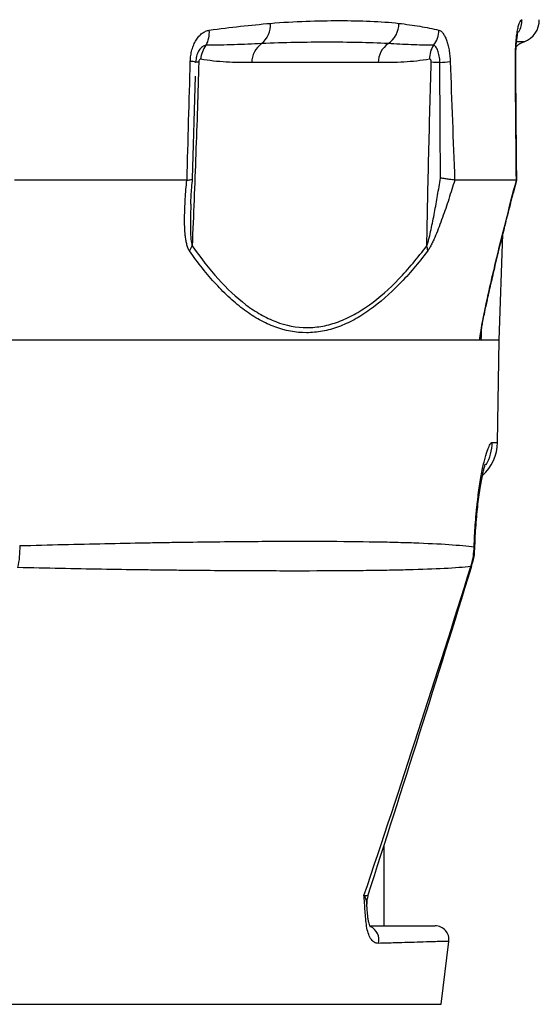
# Model space of a CAD drawing. Header units: millimetres. Extents: x 2572 to 4387, y 1283 to 6159.
# Tile 9 of 13: x 4032 to 4258, y 2377 to 2804. Entities that reach past the tile are written whole.
import ezdxf

# ---------------------------------------------------------------- set-up
doc = ezdxf.new("R2010")
doc.units = ezdxf.units.MM
doc.header["$LTSCALE"] = 2

msp = doc.modelspace()

# ---------------------------------------------------------------- linework, layer by layer
at = {"color": 8, "linetype": 'Continuous', "lineweight": 25}
for p, q in [((4251.06, 2794.27), (4248.04, 2794.27)), ((4232.5, 2669.05), (4232.38, 2666)), ((4237.27, 2620.52), (4239.5, 2620.52))]:
    msp.add_line(p, q, dxfattribs=at)
at = {"color": 7, "linetype": 'Continuous', "lineweight": 25}
for p, q in [((4108.68, 2786.09), (4108.69, 2785.3)), ((4187.82, 2785.22), (4132.95, 2785.22)), ((4107.29, 2734.89), (4108.48, 2779.42)), ((4104.78, 2734.26), (4029.97, 2734.26)), ((4247.7, 2734.26), (4220.99, 2734.26)), ((4246.42, 2728.74), (4247.87, 2734.22)), ((4247.71, 2734.26), (4247.73, 2734.26)), ((4240.28, 2664.87), (4241.88, 2710.84)), ((4240.28, 2664.87), (2980.27, 2664.87)), ((4239.5, 2620.52), (4240.28, 2664.87)), ((4229.6, 2573.93), (4229.7, 2575.3)), ((4190.28, 2445.79), (4190.28, 2410.87)), ((4215.12, 2376.87), (4218.42, 2404.13))]:
    msp.add_line(p, q, dxfattribs=at)
at = {"color": 8, "linetype": 'Continuous', "lineweight": 25, "flags": 128}
for points in [[(4247.44, 2785.82), (4247.44, 2785.84), (4247.27, 2785.92)], [(4229.4, 2575.23), (4229.68, 2574.95), (4229.69, 2574.9)], [(4229.35, 2574.17), (4229.64, 2573.96), (4229.64, 2573.93)], [(4227.98, 2566.7), (4228.33, 2566.82), (4228.34, 2566.85)]]:
    msp.add_lwpolyline(points, dxfattribs=at)
at = {"color": 7, "linetype": 'Continuous', "lineweight": 25}
for centre, radius, start, end in [((4130.76, 2801.48), 10.27, 308.8724, 4.4081), ((4186.25, 2802.19), 10.48, 303.7598, 0.4063), ((4247.66, 2803.67), 10, 289.928, 1), ((4103.24, 2798.32), 11.32, 330.5494, 4.9198), ((4203.42, 2799.46), 10.7, 321.1448, 359.0611), ((4122.1, 2785.88), 11.33, 142.658, 175.6541), ((4143.28, 2785.13), 10.32, 126.0124, 179.5129), ((4198.14, 2785.13), 10.32, 126.0124, 179.5129), ((4220.48, 2787.05), 10.44, 146.8372, 181.6639), ((4254.47, 2784.87), 10, 109.928, 133.5418), ((4106.45, 2780.39), 5.36, 66.0938, 91.7632), ((4109.61, 2779.01), 6.36, 86.7553, 98.8696), ((4208.43, 2545.73), 239.64, 88.5403, 89.4291), ((4212.02, 2831.73), 46.51, 273.0991, 278.6227), ((4097.23, 2709.57), 10.57, 325.3666, 339.1122), ((4201.37, 2703.38), 7.87, 1.3347, 17.9188), ((4219.51, 2620.87), 20, 312.4603, 359), ((4192.84, 2420.87), 10, 162.1444, 183.3325), ((4212.47, 2404.87), 6, 352.9515, 90.0014)]:
    msp.add_arc(centre, radius, start, end, dxfattribs=at)
at = {"color": 8, "linetype": 'Continuous', "lineweight": 25}
for centre, radius, start, end in [((4240.06, 2803.67), 10.09, 329.4082, 1.0112), ((4217.22, 2620.86), 20.05, 329.8916, 359.01), ((4181.91, 2404.91), 6.16, 344.7567, 66.091)]:
    msp.add_arc(centre, radius, start, end, dxfattribs=at)
at = {"color": 7, "linetype": 'Continuous', "lineweight": 25}
for points, knots in [([(4114.52, 2799.29), (4119.12, 2799.95), (4123.64, 2800.5), (4132.46, 2801.48), (4136.78, 2801.9), (4141, 2802.26)], [0, 0, 0, 0, 0.5, 0.5, 1, 1, 1, 1]), ([(4141, 2802.26), (4146.32, 2802.73), (4151.48, 2803.01), (4161.46, 2803.37), (4166.29, 2803.45), (4175.59, 2803.45), (4180.06, 2803.37), (4188.66, 2803.01), (4192.78, 2802.73), (4196.73, 2802.26)], [0, 0, 0, 0, 0.25, 0.25, 0.5, 0.5, 0.75, 0.75, 1, 1, 1, 1]), ([(4196.73, 2802.26), (4199.86, 2801.9), (4202.87, 2801.48), (4208.67, 2800.5), (4211.45, 2799.96), (4214.11, 2799.29)], [0, 0, 0, 0, 0.5, 0.5, 1, 1, 1, 1]), ([(4247.27, 2785.92), (4247.26, 2787.13), (4247.28, 2788.34), (4247.34, 2790.66), (4247.39, 2791.79), (4247.5, 2793.42), (4247.54, 2793.95), (4247.63, 2794.99), (4247.68, 2795.5), (4247.85, 2796.96), (4247.97, 2797.87), (4248.24, 2799.51), (4248.39, 2800.24), (4248.63, 2801.2), (4248.71, 2801.5), (4248.88, 2802.04), (4248.97, 2802.29), (4249.23, 2802.94), (4249.41, 2803.28), (4249.77, 2803.73), (4249.96, 2803.84), (4250.14, 2803.84)], [0, 0, 0, 0, 0.125, 0.125, 0.25, 0.25, 0.3125, 0.3125, 0.375, 0.375, 0.5, 0.5, 0.625, 0.625, 0.6875, 0.6875, 0.75, 0.75, 0.875, 0.875, 1, 1, 1, 1]), ([(4106.29, 2785.75), (4106.31, 2786.62), (4106.38, 2787.46), (4106.63, 2789.12), (4106.8, 2789.94), (4107.23, 2791.52), (4107.49, 2792.26), (4107.93, 2793.32), (4108.09, 2793.67), (4108.43, 2794.33), (4108.61, 2794.66), (4109.18, 2795.58), (4109.59, 2796.14), (4110.24, 2796.88), (4110.47, 2797.11), (4110.93, 2797.55), (4111.17, 2797.75), (4111.91, 2798.31), (4112.41, 2798.6), (4113.44, 2799.06), (4113.98, 2799.21), (4114.52, 2799.29)], [0, 0, 0, 0, 0.125, 0.125, 0.25, 0.25, 0.375, 0.375, 0.4375, 0.4375, 0.5, 0.5, 0.625, 0.625, 0.6875, 0.6875, 0.75, 0.75, 0.875, 0.875, 1, 1, 1, 1]), ([(4214.11, 2799.29), (4214.43, 2799.21), (4214.73, 2799.06), (4215.33, 2798.61), (4215.62, 2798.31), (4216.19, 2797.57), (4216.45, 2797.14), (4216.83, 2796.39), (4216.95, 2796.13), (4217.19, 2795.57), (4217.31, 2795.27), (4217.64, 2794.35), (4217.84, 2793.69), (4218.1, 2792.63), (4218.19, 2792.26), (4218.34, 2791.51), (4218.42, 2791.12), (4218.62, 2789.95), (4218.73, 2789.14), (4218.9, 2787.48), (4218.96, 2786.62), (4218.99, 2785.75)], [0, 0, 0, 0, 0.125, 0.125, 0.25, 0.25, 0.375, 0.375, 0.4375, 0.4375, 0.5, 0.5, 0.625, 0.625, 0.6875, 0.6875, 0.75, 0.75, 0.875, 0.875, 1, 1, 1, 1]), ([(4247.45, 2785.82), (4247.44, 2786.07), (4247.42, 2787.37), (4247.48, 2789.66), (4247.62, 2792.53), (4247.85, 2795.03), (4248.12, 2796.92), (4248.35, 2798.13), (4248.51, 2798.71), (4248.5, 2798.68), (4248.5, 2798.67)], [0, 0, 0, 0, 0.04053, 0.209878, 0.378128, 0.543382, 0.703727, 0.832584, 0.945036, 1, 1, 1, 1]), ([(4137.21, 2793.48), (4133.29, 2793.3), (4129.32, 2793.11), (4121.28, 2792.83), (4117.21, 2792.72), (4113.1, 2792.75)], [0, 0, 0, 0, 0.5, 0.5, 1, 1, 1, 1]), ([(4192.07, 2793.48), (4187.84, 2793.71), (4183.52, 2793.85), (4174.72, 2794.03), (4170.23, 2794.07), (4161.08, 2794.07), (4156.42, 2794.03), (4146.94, 2793.85), (4142.11, 2793.71), (4137.21, 2793.48)], [0, 0, 0, 0, 0.25, 0.25, 0.5, 0.5, 0.75, 0.75, 1, 1, 1, 1]), ([(4211.75, 2792.75), (4208.57, 2792.72), (4205.34, 2792.83), (4198.78, 2793.11), (4195.45, 2793.3), (4192.07, 2793.48)], [0, 0, 0, 0, 0.5, 0.5, 1, 1, 1, 1]), ([(4214.53, 2785.29), (4214.52, 2785.77), (4214.49, 2786.24), (4214.4, 2787.16), (4214.34, 2787.61), (4214.19, 2788.49), (4214.1, 2788.9), (4213.9, 2789.69), (4213.78, 2790.06), (4213.53, 2790.74), (4213.39, 2791.05), (4213.1, 2791.6), (4212.95, 2791.84), (4212.62, 2792.24), (4212.45, 2792.4), (4212.11, 2792.64), (4211.93, 2792.72), (4211.75, 2792.75)], [0, 0, 0, 0, 0.125, 0.125, 0.25, 0.25, 0.375, 0.375, 0.5, 0.5, 0.625, 0.625, 0.75, 0.75, 0.875, 0.875, 1, 1, 1, 1]), ([(4109.97, 2785.36), (4109.59, 2772.1), (4109.15, 2758.84), (4108.18, 2732.32), (4107.66, 2719.06), (4107.1, 2705.8)], [0, 0, 0, 0, 0.5, 0.5, 1, 1, 1, 1]), ([(4108.68, 2786.09), (4108.67, 2786.07), (4108.62, 2785.82), (4108.62, 2785.55), (4108.62, 2785.29)], [0, 0, 0, 0, 0.071637, 1, 1, 1, 1]), ([(4110.81, 2786.74), (4110.61, 2786.78), (4110.4, 2786.66), (4110.16, 2786.28), (4110.1, 2786.12), (4110, 2785.76), (4109.97, 2785.56), (4109.97, 2785.36)], [0, 0, 0, 0, 0.5, 0.5, 0.75, 0.75, 1, 1, 1, 1]), ([(4132.95, 2785.22), (4129.25, 2785.22), (4125.55, 2785.27), (4120.01, 2785.58), (4118.16, 2785.72), (4114.48, 2786.12), (4112.64, 2786.38), (4110.81, 2786.74)], [0, 0, 0, 0, 0.5, 0.5, 0.75, 0.75, 1, 1, 1, 1]), ([(4210.05, 2786.74), (4208.2, 2786.38), (4206.35, 2786.12), (4202.64, 2785.72), (4200.78, 2785.58), (4195.22, 2785.27), (4191.52, 2785.22), (4187.82, 2785.22)], [0, 0, 0, 0, 0.25, 0.25, 0.5, 0.5, 1, 1, 1, 1]), ([(4208.86, 2705.8), (4209.11, 2719.06), (4209.39, 2732.32), (4210.03, 2758.84), (4210.39, 2772.1), (4210.81, 2785.36)], [0, 0, 0, 0, 0.5, 0.5, 1, 1, 1, 1]), ([(4210.81, 2785.36), (4210.83, 2785.76), (4210.75, 2786.15), (4210.45, 2786.66), (4210.25, 2786.78), (4210.05, 2786.74)], [0, 0, 0, 0, 0.5, 0.5, 1, 1, 1, 1]), ([(4247.87, 2734.26), (4247.86, 2735.18), (4247.7, 2752.38), (4247.57, 2769.56), (4247.45, 2785.82)], [0, 0, 0, 0, 0.053825, 1, 1, 1, 1]), ([(4105.93, 2703.56), (4105.63, 2703.97), (4105.4, 2704.45), (4105.01, 2705.48), (4104.85, 2706.04), (4104.57, 2707.19), (4104.46, 2707.79), (4104.26, 2709.01), (4104.19, 2709.63), (4103.99, 2711.5), (4103.91, 2712.78), (4103.82, 2715.38), (4103.81, 2716.69), (4103.83, 2719.35), (4103.86, 2720.69), (4103.96, 2723.38), (4104.03, 2724.73), (4104.29, 2728.79), (4104.51, 2731.52), (4104.78, 2734.26)], [0, 0, 0, 0, 0.0625, 0.0625, 0.125, 0.125, 0.1875, 0.1875, 0.25, 0.25, 0.375, 0.375, 0.5, 0.5, 0.625, 0.625, 0.75, 0.75, 1, 1, 1, 1]), ([(4104.87, 2734.26), (4105.51, 2734.33), (4106.78, 2734.48), (4107.35, 2734.72), (4107.25, 2734.87), (4107.25, 2734.88)], [0, 0, 0, 0, 0.48255, 0.964884, 1, 1, 1, 1]), ([(4106.5, 2723.87), (4106.5, 2723.94), (4106.55, 2726.26), (4106.8, 2729.93), (4107.16, 2733.57), (4107.29, 2734.88)], [0, 0, 0, 0, 0.019314, 0.646083, 1, 1, 1, 1]), ([(4208.86, 2705.8), (4208.97, 2706.06), (4209.06, 2706.33), (4209.24, 2706.89), (4209.33, 2707.17), (4209.58, 2708.04), (4209.73, 2708.62), (4210.18, 2710.41), (4210.46, 2711.63), (4210.98, 2714.07), (4211.23, 2715.3), (4211.72, 2717.76), (4211.96, 2718.99), (4212.66, 2722.7), (4213.1, 2725.18), (4213.96, 2730.14), (4214.39, 2732.63), (4214.8, 2735.12)], [0, 0, 0, 0, 0.03125, 0.03125, 0.0625, 0.0625, 0.125, 0.125, 0.25, 0.25, 0.375, 0.375, 0.5, 0.5, 0.75, 0.75, 1, 1, 1, 1]), ([(4220.99, 2734.26), (4220.15, 2731.52), (4219.28, 2728.79), (4217.96, 2724.73), (4217.51, 2723.38), (4216.59, 2720.69), (4216.13, 2719.35), (4215.18, 2716.69), (4214.7, 2715.38), (4213.71, 2712.78), (4213.2, 2711.5), (4212.42, 2709.63), (4212.15, 2709.01), (4211.6, 2707.79), (4211.32, 2707.19), (4210.75, 2706.04), (4210.46, 2705.48), (4209.86, 2704.45), (4209.56, 2703.97), (4209.24, 2703.56)], [0, 0, 0, 0, 0.25, 0.25, 0.375, 0.375, 0.5, 0.5, 0.625, 0.625, 0.75, 0.75, 0.8125, 0.8125, 0.875, 0.875, 0.9375, 0.9375, 1, 1, 1, 1]), ([(4220.94, 2734.26), (4220.69, 2734.3), (4220.36, 2734.35), (4219.56, 2734.46), (4219.08, 2734.53), (4218.03, 2734.68), (4217.45, 2734.76), (4216.49, 2734.89), (4216.17, 2734.93), (4215.5, 2735.03), (4215.15, 2735.07), (4214.8, 2735.12)], [0, 0, 0, 0, 0.25, 0.25, 0.5, 0.5, 0.75, 0.75, 0.875, 0.875, 1, 1, 1, 1]), ([(4231.84, 2664.87), (4231.85, 2665.32), (4231.9, 2665.87), (4232.04, 2667.02), (4232.13, 2667.63), (4232.42, 2669.53), (4232.66, 2670.87), (4233.17, 2673.64), (4233.45, 2675.06), (4234.04, 2677.92), (4234.34, 2679.36), (4234.97, 2682.27), (4235.29, 2683.74), (4235.95, 2686.68), (4236.28, 2688.15), (4237.29, 2692.56), (4237.99, 2695.52), (4240.11, 2704.4), (4241.58, 2710.35), (4244.59, 2722.28), (4246.13, 2728.26), (4247.71, 2734.26)], [0, 0, 0, 0, 0.03125, 0.03125, 0.0625, 0.0625, 0.125, 0.125, 0.1875, 0.1875, 0.25, 0.25, 0.3125, 0.3125, 0.375, 0.375, 0.5, 0.5, 0.75, 0.75, 1, 1, 1, 1]), ([(4232.3, 2667.09), (4232.3, 2667.12), (4232.31, 2667.31), (4232.36, 2667.97), (4232.53, 2669.34), (4232.85, 2671.28), (4233.34, 2673.9), (4234.07, 2677.38), (4235.2, 2682.58), (4236.69, 2689.28), (4238.66, 2697.7), (4241.04, 2707.55), (4243.92, 2719.06), (4246.27, 2728.26), (4247.64, 2733.4), (4247.85, 2734.22)], [0, 0, 0, 0, 0.004598, 0.028926, 0.055793, 0.088268, 0.128081, 0.178084, 0.244129, 0.357167, 0.471862, 0.607324, 0.780534, 0.964737, 1, 1, 1, 1]), ([(4209.24, 2703.56), (4205.27, 2698.34), (4201.2, 2693.53), (4192.82, 2684.93), (4188.51, 2681.13), (4182.95, 2677.18), (4181.83, 2676.43), (4179.59, 2675.02), (4178.46, 2674.36), (4175.08, 2672.53), (4170.54, 2670.47), (4165.96, 2669.19), (4162.5, 2668.54), (4161.34, 2668.38), (4159.02, 2668.16), (4157.85, 2668.1), (4152.04, 2668.09), (4147.48, 2668.95), (4140.78, 2671.43), (4138.56, 2672.46), (4135.27, 2674.28), (4134.18, 2674.93), (4132, 2676.34), (4130.92, 2677.08), (4127.71, 2679.45), (4125.61, 2681.18), (4121.47, 2684.96), (4119.43, 2687), (4113.45, 2693.5), (4109.62, 2698.33), (4105.93, 2703.56)], [0, 0, 0, 0, 0.125, 0.125, 0.25, 0.25, 0.28125, 0.28125, 0.3125, 0.3125, 0.375, 0.4375, 0.4375, 0.46875, 0.46875, 0.5, 0.5, 0.625, 0.625, 0.6875, 0.6875, 0.71875, 0.71875, 0.75, 0.75, 0.8125, 0.8125, 0.875, 0.875, 1, 1, 1, 1]), ([(4107.1, 2705.8), (4110.72, 2700.59), (4114.45, 2695.79), (4122.2, 2687.19), (4126.22, 2683.4), (4131.47, 2679.44), (4132.53, 2678.69), (4134.68, 2677.27), (4135.75, 2676.61), (4138.99, 2674.77), (4141.18, 2673.73), (4147.79, 2671.22), (4152.29, 2670.34), (4158.04, 2670.34), (4159.19, 2670.39), (4161.49, 2670.61), (4162.63, 2670.77), (4166.05, 2671.41), (4170.59, 2672.69), (4175.07, 2674.76), (4178.42, 2676.59), (4179.53, 2677.25), (4181.75, 2678.66), (4182.86, 2679.41), (4188.37, 2683.37), (4192.63, 2687.18), (4200.91, 2695.78), (4204.93, 2700.59), (4208.86, 2705.8)], [0, 0, 0, 0, 0.125, 0.125, 0.25, 0.25, 0.28125, 0.28125, 0.3125, 0.3125, 0.375, 0.375, 0.5, 0.5, 0.53125, 0.53125, 0.5625, 0.5625, 0.625, 0.6875, 0.6875, 0.71875, 0.71875, 0.75, 0.75, 0.875, 0.875, 1, 1, 1, 1]), ([(4232.85, 2664.87), (4232.76, 2664.87), (4232.67, 2664.94), (4232.55, 2665.21), (4232.51, 2665.32), (4232.46, 2665.54), (4232.44, 2665.62), (4232.41, 2665.8), (4232.4, 2665.9), (4232.38, 2666)], [0, 0, 0, 0, 0.5, 0.5, 0.75, 0.75, 0.875, 0.875, 1, 1, 1, 1]), ([(4229.4, 2575.23), (4229.51, 2578.51), (4229.68, 2581.7), (4230.01, 2586.35), (4230.13, 2587.87), (4230.34, 2590.12), (4230.41, 2590.87), (4230.56, 2592.34), (4230.63, 2593.06), (4231.02, 2596.6), (4231.37, 2599.25), (4231.93, 2602.94), (4232.12, 2604.13), (4232.52, 2606.37), (4232.72, 2607.43), (4233.31, 2610.43), (4233.72, 2612.19), (4234.53, 2615.24), (4234.92, 2616.5), (4235.48, 2618), (4235.66, 2618.44), (4236.01, 2619.2), (4236.19, 2619.51), (4236.69, 2620.27), (4236.99, 2620.52), (4237.27, 2620.52)], [0, 0, 0, 0, 0.125, 0.125, 0.1875, 0.1875, 0.21875, 0.21875, 0.25, 0.25, 0.375, 0.375, 0.4375, 0.4375, 0.5, 0.5, 0.625, 0.625, 0.75, 0.75, 0.8125, 0.8125, 0.875, 0.875, 1, 1, 1, 1]), ([(4229.7, 2574.9), (4229.74, 2576.13), (4229.84, 2579.04), (4230.11, 2583.51), (4230.48, 2588.23), (4230.93, 2592.68), (4231.43, 2596.83), (4231.98, 2600.6), (4232.54, 2603.91), (4233.08, 2606.61), (4233.57, 2608.77), (4233.95, 2610.18), (4234.21, 2611), (4234.24, 2611.07), (4234.25, 2611.1)], [0, 0, 0, 0, 0.06689, 0.157423, 0.249047, 0.33953, 0.431333, 0.524332, 0.615333, 0.708137, 0.789594, 0.875761, 0.945917, 1, 1, 1, 1]), ([(4032.29, 2575.77), (4045.08, 2576.12), (4057.42, 2576.41), (4075.22, 2576.79), (4081.03, 2576.91), (4089.58, 2577.06), (4092.4, 2577.11), (4097.96, 2577.2), (4100.7, 2577.24), (4114.21, 2577.44), (4124.39, 2577.55), (4143.51, 2577.69), (4152.45, 2577.71), (4169.1, 2577.66), (4176.82, 2577.6), (4187.45, 2577.43), (4190.84, 2577.37), (4195.68, 2577.25), (4197.26, 2577.21), (4200.33, 2577.12), (4201.82, 2577.07), (4209.04, 2576.81), (4214.09, 2576.56), (4222.8, 2575.97), (4226.45, 2575.62), (4229.4, 2575.23)], [0, 0, 0, 0, 0.125, 0.125, 0.1875, 0.1875, 0.21875, 0.21875, 0.25, 0.25, 0.375, 0.375, 0.5, 0.5, 0.625, 0.625, 0.6875, 0.6875, 0.71875, 0.71875, 0.75, 0.75, 0.875, 0.875, 1, 1, 1, 1]), ([(4229.61, 2573.54), (4229.64, 2573.9), (4229.68, 2574.36), (4229.68, 2574.82), (4229.67, 2574.92)], [0, 0, 0, 0, 0.779015, 1, 1, 1, 1]), ([(4228.29, 2566.87), (4228.49, 2567.5), (4229.12, 2569.5), (4229.56, 2571.9), (4229.58, 2573.65), (4229.59, 2573.95)], [0, 0, 0, 0, 0.2755217, 0.873996, 1, 1, 1, 1]), ([(4227.98, 2566.7), (4224.81, 2566.36), (4220.96, 2566.07), (4211.89, 2565.59), (4206.68, 2565.4), (4199.32, 2565.21), (4197.81, 2565.18), (4194.69, 2565.11), (4193.09, 2565.08), (4188.19, 2564.99), (4184.77, 2564.95), (4174.07, 2564.83), (4166.35, 2564.78), (4149.75, 2564.75), (4140.87, 2564.77), (4121.95, 2564.86), (4111.91, 2564.94), (4098.61, 2565.08), (4095.91, 2565.11), (4090.44, 2565.18), (4087.67, 2565.22), (4079.27, 2565.33), (4073.56, 2565.42), (4056.08, 2565.71), (4043.97, 2565.94), (4031.41, 2566.23)], [0, 0, 0, 0, 0.125, 0.125, 0.25, 0.25, 0.28125, 0.28125, 0.3125, 0.3125, 0.375, 0.375, 0.5, 0.5, 0.625, 0.625, 0.75, 0.75, 0.78125, 0.78125, 0.8125, 0.8125, 0.875, 0.875, 1, 1, 1, 1]), ([(4183.31, 2423.93), (4190.81, 2447.36), (4205.99, 2494.76), (4220.85, 2542.46), (4228.29, 2566.69), (4228.33, 2566.85)], [0, 0, 0, 0, 0.492684, 0.996651, 1, 1, 1, 1]), ([(4187.85, 2403.29), (4187.16, 2403.27), (4186.54, 2403.46), (4185.7, 2404.01), (4185.43, 2404.24), (4184.94, 2404.77), (4184.71, 2405.07), (4184.08, 2406.08), (4183.74, 2406.89), (4183.16, 2408.7), (4182.94, 2409.68), (4182.41, 2412.78), (4182.24, 2415.04), (4182.02, 2418.45), (4181.96, 2419.59), (4181.85, 2421.27), (4181.81, 2421.83), (4181.72, 2422.92), (4181.68, 2423.45), (4181.62, 2423.99)], [0, 0, 0, 0, 0.125, 0.125, 0.1875, 0.1875, 0.25, 0.25, 0.375, 0.375, 0.5, 0.5, 0.75, 0.75, 0.875, 0.875, 0.9375, 0.9375, 1, 1, 1, 1]), ([(4184.46, 2410.33), (4184.46, 2410.33), (4184.46, 2410.33), (4184.13, 2410.92), (4183.8, 2411.91), (4183.47, 2413.53), (4183.18, 2415.66), (4182.99, 2417.93), (4182.89, 2419.63), (4182.86, 2420.21)], [0, 0, 0, 0, 0.085803, 0.220324, 0.368308, 0.506419, 0.64804, 0.878961, 1, 1, 1, 1]), ([(4183.24, 2415.31), (4183.14, 2416.34), (4182.99, 2417.92), (4182.89, 2419.63), (4182.86, 2420.21)], [0, 0, 0, 0, 0.6561, 1, 1, 1, 1]), ([(4184.48, 2410.87), (4186.32, 2410.87), (4191.72, 2410.87), (4198.83, 2410.87), (4204.81, 2410.87), (4208.4, 2410.87), (4210.79, 2410.87), (4212.22, 2410.87), (4212.35, 2410.87), (4212.4, 2410.87)], [0, 0, 0, 0, 0.172827, 0.507253, 0.674489, 0.758276, 0.84187, 0.925432, 1, 1, 1, 1]), ([(3914.09, 2376.87), (3916.9, 2376.87), (3919.46, 2376.87), (3922.74, 2376.87), (3924.24, 2376.87), (3925.53, 2376.87), (3926.34, 2376.87), (3926.74, 2376.87), (3930.37, 2376.87), (3940.04, 2376.87), (3949.69, 2376.87), (3968.96, 2376.87), (3981.76, 2376.87), (4020.03, 2376.87), (4045.37, 2376.87), (4095.66, 2376.87), (4120.62, 2376.87), (4157.79, 2376.87), (4170.13, 2376.87), (4188.58, 2376.87), (4197.79, 2376.87), (4206.97, 2376.87), (4210.22, 2376.87), (4210.41, 2376.87), (4210.79, 2376.87), (4211.34, 2376.87), (4212.52, 2376.87), (4213.33, 2376.87), (4214.65, 2376.87), (4215.11, 2376.87), (4215.12, 2376.87)], [0, 0, 0, 0, 0.015625, 0.015625, 0.023437, 0.027344, 0.027344, 0.03125, 0.03125, 0.0625, 0.125, 0.125, 0.25, 0.25, 0.5, 0.5, 0.75, 0.75, 0.875, 0.875, 0.9375, 0.96875, 0.96875, 0.970703, 0.970703, 0.972656, 0.976562, 0.984375, 0.984375, 1, 1, 1, 1])]:
    msp.add_open_spline(points, degree=3, knots=knots, dxfattribs=at)
at = {"color": 8, "linetype": 'Continuous', "lineweight": 25}
for points, knots in [([(4113.1, 2792.75), (4112.56, 2792.6), (4111.48, 2792.3), (4110.1, 2790.77), (4109.07, 2788.66), (4108.81, 2786.94), (4108.68, 2786.09)], [0, 0, 0, 0, 0.250693, 0.501484, 0.753034, 1, 1, 1, 1]), ([(4106.52, 2723.87), (4106.42, 2721.05), (4106.26, 2716.92), (4106.38, 2711.57), (4106.53, 2708.26), (4106.95, 2706.44), (4107.1, 2705.8)], [0, 0, 0, 0, 0.455796, 0.668108, 0.881754, 1, 1, 1, 1]), ([(4232.31, 2667.09), (4232.3, 2666.95), (4232.28, 2666.64), (4232.29, 2666.31), (4232.32, 2666.07), (4232.35, 2666), (4232.38, 2666), (4232.38, 2666)], [0, 0, 0, 0, 0.253823, 0.543611, 0.75821, 0.95839, 1, 1, 1, 1]), ([(4181.62, 2423.99), (4181.85, 2424), (4182.94, 2424.06), (4183.14, 2423.99), (4183.3, 2423.93)], [0, 0, 0, 0, 0.206295, 1, 1, 1, 1]), ([(4181.62, 2423.99), (4181.62, 2423.98), (4181.8, 2423.7), (4182.1, 2423.13), (4182.65, 2421.92), (4182.68, 2420.93), (4182.69, 2420.24)], [0, 0, 0, 0, 0.004623, 0.234682, 0.464095, 1, 1, 1, 1]), ([(4218.35, 2404.14), (4218.29, 2404.14), (4218.15, 2404.14), (4216.59, 2404.12), (4214.01, 2404.08), (4210.43, 2403.94), (4204.27, 2403.75), (4196.44, 2403.51), (4190.32, 2403.35), (4187.85, 2403.29)], [0, 0, 0, 0, 0.076002, 0.167485, 0.244806, 0.322534, 0.478054, 0.789342, 1, 1, 1, 1])]:
    msp.add_open_spline(points, degree=3, knots=knots, dxfattribs=at)
at = {"color": 7, "linetype": 'Continuous', "lineweight": 25}
for points in [[(4104.87, 2734.26), (4105.33, 2751.42), (4105.8, 2768.59), (4106.29, 2785.75)], [(4214.8, 2735.12), (4214.68, 2751.84), (4214.58, 2768.57), (4214.53, 2785.29)], [(4218.99, 2785.75), (4219.65, 2768.59), (4220.3, 2751.42), (4220.94, 2734.26)], [(4247.7, 2734.26), (4247.55, 2751.48), (4247.4, 2768.7), (4247.27, 2785.92)], [(4104.78, 2734.26), (4104.81, 2734.26), (4104.84, 2734.26), (4104.87, 2734.26)], [(4220.94, 2734.26), (4220.96, 2734.26), (4220.97, 2734.26), (4220.99, 2734.26)], [(4247.71, 2734.26), (4247.7, 2734.26), (4247.7, 2734.26), (4247.7, 2734.26)], [(4032.29, 2575.77), (4032.32, 2574.13), (4032.21, 2570.91), (4031.74, 2567.77), (4031.41, 2566.23)], [(4229.35, 2574.17), (4229.38, 2574.52), (4229.39, 2574.87), (4229.4, 2575.23)], [(4227.98, 2566.7), (4228.75, 2569.13), (4229.2, 2571.62), (4229.35, 2574.17)], [(4181.62, 2423.99), (4197.57, 2471.38), (4213.02, 2518.96), (4227.98, 2566.7)], [(4215.12, 2376.87), (4215.12, 2376.87), (4215.11, 2376.87), (4215.09, 2376.87)]]:
    msp.add_open_spline(points, degree=3, dxfattribs=at)

doc.saveas('drawing.dxf')
